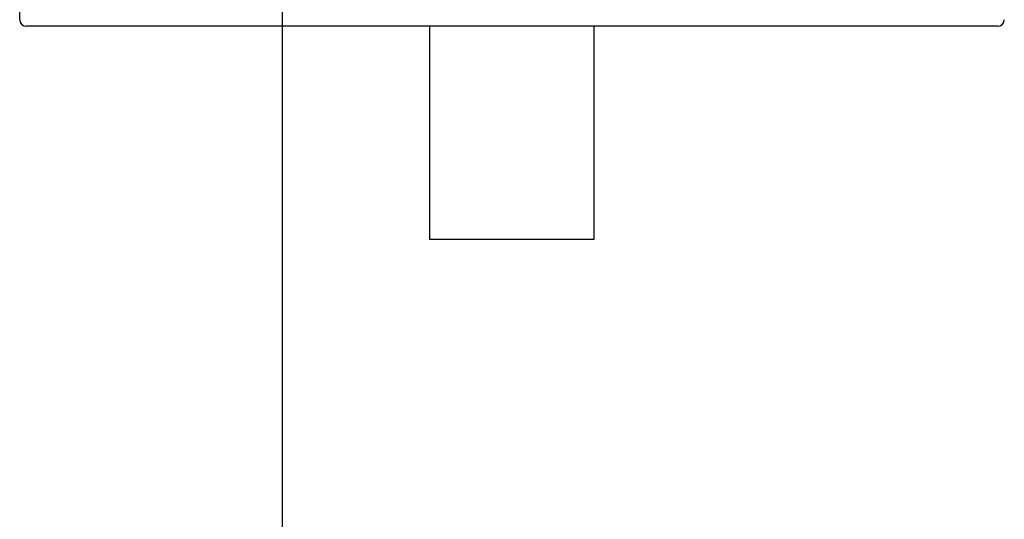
# Model space of a CAD drawing. Header units: millimetres. Extents: x 0 to 297, y 0 to 210.
# Tile 43 of 172: x 98.77 to 101.77, y 128.65 to 130.17. Entities that reach past the tile are written whole.
import ezdxf

# ---------------------------------------------------------------- set-up
doc = ezdxf.new("R2010")
doc.units = ezdxf.units.MM
doc.header["$LTSCALE"] = 16.335
doc.linetypes.add('CENTER', pattern=[0.6, 0.375, -0.075, 0.075, -0.075])
doc.layers.get('0').update_dxf_attribs({"linetype": 'CONTINUOUS'})
doc.layers.add('SOT-23_DXF_CONTINUOUS_LINE', color=7, linetype='CONTINUOUS')

msp = doc.modelspace()

# ---------------------------------------------------------------- linework, layer by layer
at = {"color": 1, "linetype": 'CENTER'}
msp.add_line((99.5684, 152.3074), (99.5684, 71.25), dxfattribs=at)
at = {"layer": 'SOT-23_DXF_CONTINUOUS_LINE', "color": 7, "linetype": 'Continuous'}
for p, q in [((98.7683, 130.1737), (98.7683, 131.8337)), ((101.7483, 130.1537), (98.7883, 130.1537)), ((100.0183, 129.5037), (100.0183, 130.1537)), ((100.5183, 129.5037), (100.5183, 130.1537)), ((100.5183, 129.5037), (100.0183, 129.5037))]:
    msp.add_line(p, q, dxfattribs=at)
for centre, start, end in [((98.7883, 130.1737), 180, 270), ((101.7483, 130.1737), 270, 0)]:
    msp.add_arc(centre, 0.02, start, end, dxfattribs=at)

doc.saveas('drawing.dxf')
